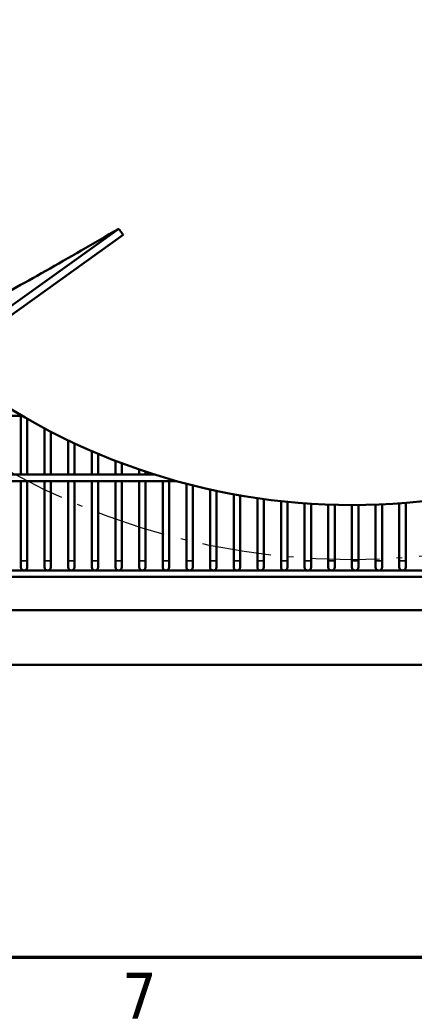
# Model space of a CAD drawing. Header units: inches. Extents: x 1 to 237, y 4 to 150.
# Tile 4 of 151: x 42.49 to 49.71, y 6.14 to 24.14. Entities that reach past the tile are written whole.
import ezdxf

# ---------------------------------------------------------------- set-up
doc = ezdxf.new("R2010")
doc.units = ezdxf.units.IN
doc.header["$LTSCALE"] = 7
doc.header["$MEASUREMENT"] = 0
doc.linetypes.add('DASH_DOT', pattern=[0.37, 0.24, -0.06, 0.01, -0.06])
for name, color, linetype, lineweight in [('Border (ANSI)', 7, 'Continuous', 70), ('Dimension (ANSI)', 7, 'Continuous', 25), ('Sketch Geometry (ANSI)', 7, 'Continuous', 25), ('Visible (ANSI)', 7, 'Continuous', 50), ('Visible Narrow (ANSI)', 7, 'Continuous', 35)]:
    doc.layers.add(name, color=color, linetype=linetype, lineweight=lineweight)
doc.styles.add('Dimension Text', font='tahoma.ttf')
doc.dimstyles.new('Dual Dimension', dxfattribs={"dimscale": 7, "dimtxt": 0.12, "dimasz": 0.098425, "dimexe": 0.125, "dimexo": 0.0625, "dimgap": 0.031496, "dimtad": 0, "dimtih": 1, "dimtoh": 1, "dimrnd": 1e-08, "dimzin": 4, "dimdsep": 46, "dimtxsty": 'Dimension Text', "dimcen": 0.09, "dimdle": 0.393701, "dimclrd": 256, "dimclre": 256, "dimclrt": 256, "dimadec": 0, "dimazin": 1, "dimtfac": 1, "dimtofl": 0, "dimtmove": 0, "dimatfit": 3, "dimfxl": 1, "dimtolj": 1, "dimtzin": 4, "dimlwd": -1, "dimlwe": -1, "dimarcsym": 0})

# ---------------------------------------------------------------- blocks, each defined once
blk = doc.blocks.new('Borders Default Border')
at = {"layer": 'Border (ANSI)', "flags": 128}
blk.add_lwpolyline([(0.5, 1), (0.5, 21), (33.5, 21), (33.5, 1), (0.5, 1)], dxfattribs=at)
at = {"layer": 'Border (ANSI)', "insert": (6.3378, 0.84), "char_height": 0.12, "attachment_point": 7, "style": 'Dimension Text'}
blk.add_mtext('7', dxfattribs=at)
blk = doc.blocks.new('*D12')
at = {"layer": 'Defpoints', "color": 0, "transparency": 16777216}
for p in [(54.601, 38.787), (42.549, 15.749)]:
    blk.add_point(p, dxfattribs=at)
at = {"layer": 'Dimension (ANSI)', "transparency": 16777216}
for p, q in [((58.296, 45.849), (54.921, 39.397)), ((59.057, 45.849), (58.296, 45.849)), ((48.575, 26.638), (48.575, 27.898)), ((47.945, 27.268), (49.205, 27.268))]:
    blk.add_line(p, q, dxfattribs=at)
blk.add_solid([(54.819, 39.45), (55.023, 39.344), (54.601, 38.787)], dxfattribs=at)
at = {"layer": 'Dimension (ANSI)', "transparency": 16777216, "insert": (63.285, 45.849), "char_height": 0.84, "attachment_point": 5, "style": 'Dimension Text'}
blk.add_mtext('\\A1;{\\H3.0x;(}\\S∅26.00^ ∅660.4 mm;{\\H3.0x;)}', dxfattribs=at)

msp = doc.modelspace()

# ---------------------------------------------------------------- linework, layer by layer
at = {"layer": 'Sketch Geometry (ANSI)', "linetype": 'DASH_DOT', "ltscale": 0.750886}
msp.add_circle((48.5752, 27.2676), 13, dxfattribs=at)
at = {"layer": 'Visible (ANSI)'}
for p, q in [((44.3003, 20.3188), (41.6004, 18.389)), ((44.3837, 20.2072), (41.6734, 18.27)), ((42.5079, 16.8999), (42.1929, 16.8999)), ((42.5079, 15.8243), (42.5079, 16.9145)), ((42.626, 15.8243), (42.626, 16.8462)), ((42.941, 15.8243), (42.941, 16.6726)), ((43.0591, 15.8243), (43.0591, 16.6106)), ((43.374, 15.8243), (43.374, 16.4534)), ((43.4921, 15.8243), (43.4921, 16.3974)), ((43.8071, 15.8243), (43.8071, 16.2556)), ((43.9252, 15.8243), (43.9252, 16.2052)), ((44.2402, 15.8243), (44.2402, 16.078)), ((44.3583, 15.8243), (44.3583, 16.033)), ((44.6732, 15.8243), (44.6732, 15.9198)), ((44.7914, 15.8243), (44.7914, 15.8798)), ((34.4307, 15.8243), (44.9626, 15.8243)), ((34.4418, 15.7062), (45.3606, 15.7062)), ((42.5079, 14.2495), (42.5079, 15.7062)), ((42.626, 14.2495), (42.626, 15.7062)), ((42.941, 14.2495), (42.941, 15.7062)), ((43.0591, 14.2495), (43.0591, 15.7062)), ((43.374, 14.2495), (43.374, 15.7062)), ((43.4921, 14.2495), (43.4921, 15.7062)), ((43.8071, 14.2495), (43.8071, 15.7062)), ((43.9252, 14.2495), (43.9252, 15.7062)), ((44.2402, 14.2495), (44.2402, 15.7062)), ((44.3583, 14.2495), (44.3583, 15.7062)), ((44.6732, 14.2495), (44.6732, 15.7062)), ((44.7914, 14.2495), (44.7914, 15.7062)), ((45.1063, 14.2495), (45.1063, 15.7062)), ((45.2244, 14.2495), (45.2244, 15.7062)), ((45.5394, 14.2495), (45.5394, 15.658)), ((45.6575, 14.2495), (45.6575, 15.6278)), ((45.9725, 14.2495), (45.9725, 15.5533)), ((46.0906, 14.2495), (46.0906, 15.5277)), ((46.4055, 14.2495), (46.4055, 15.4654)), ((46.5236, 14.2495), (46.5236, 15.4443)), ((46.8386, 14.2495), (46.8386, 15.394)), ((46.9567, 14.2495), (46.9567, 15.3773)), ((47.2717, 14.2495), (47.2717, 15.3387)), ((47.3898, 14.2495), (47.3898, 15.3263)), ((47.7047, 14.2495), (47.7047, 15.2993)), ((49.437, 14.2495), (49.437, 15.2986)), ((49.5551, 14.2495), (49.5551, 15.3077)), ((47.8228, 14.2495), (47.8228, 15.2913)), ((48.1378, 14.2495), (48.1378, 15.2756)), ((48.2559, 14.2495), (48.2559, 15.2719)), ((48.5709, 14.2495), (48.5709, 15.2676)), ((48.689, 14.2495), (48.689, 15.2682)), ((49.0039, 14.2495), (49.0039, 15.2753)), ((49.1221, 14.2495), (49.1221, 15.2801)), ((42.5079, 14.2495), (42.5079, 14.1314)), ((42.626, 14.1314), (42.626, 14.2495)), ((42.941, 14.2495), (42.941, 14.1314)), ((43.0591, 14.1314), (43.0591, 14.2495)), ((43.374, 14.2495), (43.374, 14.1314)), ((43.4921, 14.1314), (43.4921, 14.2495)), ((43.8071, 14.2495), (43.8071, 14.1314)), ((43.9252, 14.1314), (43.9252, 14.2495)), ((44.2402, 14.2495), (44.2402, 14.1314)), ((44.3583, 14.1314), (44.3583, 14.2495)), ((44.6732, 14.2495), (44.6732, 14.1314)), ((44.7914, 14.1314), (44.7914, 14.2495)), ((45.1063, 14.2495), (45.1063, 14.1314)), ((45.2244, 14.1314), (45.2244, 14.2495)), ((45.5394, 14.2495), (45.5394, 14.1314)), ((45.6575, 14.1314), (45.6575, 14.2495)), ((45.9725, 14.2495), (45.9725, 14.1314)), ((46.0906, 14.1314), (46.0906, 14.2495)), ((46.4055, 14.2495), (46.4055, 14.1314)), ((46.5236, 14.1314), (46.5236, 14.2495)), ((46.8386, 14.2495), (46.8386, 14.1314)), ((46.9567, 14.1314), (46.9567, 14.2495)), ((47.2717, 14.2495), (47.2717, 14.1314)), ((47.3898, 14.1314), (47.3898, 14.2495)), ((47.7047, 14.2495), (47.7047, 14.1314)), ((47.8228, 14.1314), (47.8228, 14.2495)), ((48.1378, 14.2495), (48.1378, 14.1314)), ((48.2559, 14.1314), (48.2559, 14.2495)), ((48.5709, 14.2495), (48.5709, 14.1314)), ((48.689, 14.1314), (48.689, 14.2495)), ((49.0039, 14.2495), (49.0039, 14.1314)), ((49.1221, 14.1314), (49.1221, 14.2495)), ((49.437, 14.2495), (49.437, 14.1314)), ((49.5551, 14.1314), (49.5551, 14.2495)), ((34.6878, 14.0724), (66.0118, 14.0724)), ((34.7145, 13.9543), (66.0118, 13.9543)), ((51.7634, 13.3449), (37.2634, 13.3449)), ((51.7634, 12.3449), (37.2634, 12.3449))]:
    msp.add_line(p, q, dxfattribs=at)
for centre, radius, start, end in [((48.5752, 27.2676), 12, 231.40992, 308.59008), ((42.5669, 14.1314), 0.0591, 180, 0), ((43, 14.1314), 0.0591, 180, 0), ((43.4331, 14.1314), 0.0591, 180, 0), ((43.8662, 14.1314), 0.0591, 180, 0), ((44.2992, 14.1314), 0.0591, 180, 0), ((44.7323, 14.1314), 0.0591, 180, 0), ((45.1654, 14.1314), 0.0591, 180, 0), ((45.5984, 14.1314), 0.0591, 180, 0), ((46.0315, 14.1314), 0.0591, 180, 0), ((46.4646, 14.1314), 0.0591, 180, 0), ((46.8976, 14.1314), 0.0591, 180, 0), ((47.3307, 14.1314), 0.0591, 180, 0), ((47.7638, 14.1314), 0.0591, 180, 0), ((48.1969, 14.1314), 0.0591, 180, 0), ((48.6299, 14.1314), 0.0591, 180, 0), ((49.063, 14.1314), 0.0591, 180, 0), ((49.4961, 14.1314), 0.0591, 180, 0)]:
    msp.add_arc(centre, radius, start, end, dxfattribs=at)
for points, knots in [([(41.8133, 18.9133), (42.1539, 19.0954), (42.5419, 19.3104), (43.3848, 19.7876), (43.8365, 20.0481), (44.3003, 20.3188)], [0.000001, 0.000001, 0.000001, 0.000001, 4.417935, 4.417935, 8.8427152, 8.8427152, 8.8427152, 8.8427152]), ([(44.3003, 20.3188), (44.3142, 20.3002), (44.328, 20.2816), (44.3558, 20.2444), (44.3697, 20.2258), (44.3837, 20.2072)], [0.000001, 0.000001, 0.000001, 0.000001, 0.17964434, 0.17964434, 0.35928768, 0.35928768, 0.35928768, 0.35928768])]:
    msp.add_open_spline(points, degree=3, knots=knots, dxfattribs=at)
at = {"layer": 'Visible Narrow (ANSI)'}
for p, q in [((42.5079, 14.2495), (42.626, 14.2495)), ((42.941, 14.2495), (43.0591, 14.2495)), ((43.374, 14.2495), (43.4921, 14.2495)), ((43.8071, 14.2495), (43.9252, 14.2495)), ((44.2402, 14.2495), (44.3583, 14.2495)), ((44.6732, 14.2495), (44.7914, 14.2495)), ((45.1063, 14.2495), (45.2244, 14.2495)), ((45.5394, 14.2495), (45.6575, 14.2495)), ((45.9725, 14.2495), (46.0906, 14.2495)), ((46.4055, 14.2495), (46.5236, 14.2495)), ((46.8386, 14.2495), (46.9567, 14.2495)), ((47.2717, 14.2495), (47.3898, 14.2495)), ((47.7047, 14.2495), (47.8228, 14.2495)), ((48.1378, 14.2495), (48.2559, 14.2495)), ((48.5709, 14.2495), (48.689, 14.2495)), ((49.0039, 14.2495), (49.1221, 14.2495)), ((49.437, 14.2495), (49.5551, 14.2495))]:
    msp.add_line(p, q, dxfattribs=at)

# ---------------------------------------------------------------- block references
at = {"xscale": 7, "yscale": 7, "zscale": 7}
msp.add_blockref('Borders Default Border', (0, 0), dxfattribs=at)

# ---------------------------------------------------------------- dimensions: what is measured, and where the dimension line sits
at = {"layer": 'Dimension (ANSI)'}
dim = msp.add_diameter_dim_2p(p1=(42.549, 15.7488), p2=(54.6014, 38.7865), text='{\\H3.0x;(}\\S<>^ ∅660.4 mm;{\\H3.0x;)}', dimstyle='Dual Dimension', override={"dimgap": 0.031496, "dimdec": 2, "dimlfac": 1, "dimpost": '\\X', "dimtol": 0, "dimlim": 0, "dimtp": 0, "dimtm": 0, "dimtdec": 2}, dxfattribs=at)
dim.commit()
dim.dimension.update_dxf_attribs({"geometry": '*D12', "text_midpoint": (63.2852, 45.8491), "dimtype": 163})

doc.saveas('drawing.dxf')
